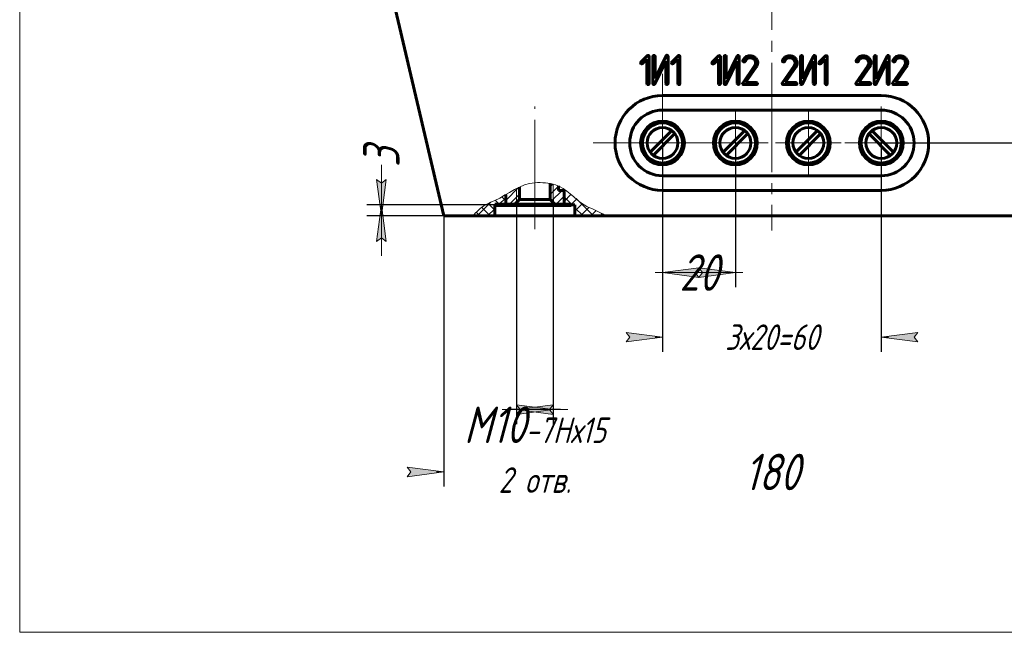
# Model space of a CAD drawing. Header units: millimetres. Extents: x 0 to 210, y 0 to 297.
# Tile 1 of 4: x 0 to 135, y 0 to 84. Entities that reach past the tile are written whole.
import ezdxf

# ---------------------------------------------------------------- set-up
doc = ezdxf.new("R2010")
doc.units = ezdxf.units.MM
for name, pattern in [('K5LT_AXLED', [19.5, 15, -1.5, 1.5, -1.5]), ('K5LT_BASIC', [0]), ('K5LT_THIN', [0])]:
    doc.linetypes.add(name, pattern=pattern)
doc.layers.add('Системный слой', color=7, linetype='Continuous')
doc.styles.add('KDIMTEXTSTYLE', font='GOST_AU.SHX', dxfattribs={"width": 0.96, "oblique": 15, "height": 5})
doc.dimstyles.new('KDIMSTYLE (0.50)', dxfattribs={"dimtxt": 5, "dimasz": 1, "dimexe": 2, "dimexo": 0, "dimgap": 1, "dimtad": 1, "dimlfac": 2, "dimtxsty": 'KDIMTEXTSTYLE', "dimsah": 1, "dimcen": 0, "dimdle": 1, "dimadec": 0, "dimazin": 0, "dimtfac": 0.667, "dimtmove": 0, "dimatfit": 3, "dimfxl": 1, "dimtvp": 1, "dimtolj": 1, "dimtzin": 0, "dimarcsym": 0})

# ---------------------------------------------------------------- blocks, each defined once
blk = doc.blocks.new('U0')
at = {"layer": 'Системный слой', "color": 30, "linetype": 'K5LT_AXLED', "lineweight": 18, "true_color": 0xff8000}
for q in [(103.15, 176.6), (43.65, 117.1), (162.65, 117.1), (103.15, 55.1)]:
    blk.add_line((103.15, 117.1), q, dxfattribs=at)
blk = doc.blocks.new('U3')
at = {"layer": 'Системный слой', "color": 30, "linetype": 'K5LT_AXLED', "lineweight": 18, "true_color": 0xff8000}
for q in [(88.15, 72.1), (83.15, 67.1), (93.15, 67.1), (88.15, 62.1)]:
    blk.add_line((88.15, 67.1), q, dxfattribs=at)
blk = doc.blocks.new('U4')
at = {"layer": 'Системный слой', "color": 30, "linetype": 'K5LT_AXLED', "lineweight": 18, "true_color": 0xff8000}
for q in [(88.15, 71.6), (83.65, 67.1), (92.65, 67.1), (88.15, 62.6)]:
    blk.add_line((88.15, 67.1), q, dxfattribs=at)
blk = doc.blocks.new('U5')
at = {"layer": 'Системный слой', "color": 30, "linetype": 'K5LT_AXLED', "lineweight": 18, "true_color": 0xff8000}
for q in [(88.15, 71.35), (83.9, 67.1), (92.4, 67.1), (88.15, 62.85)]:
    blk.add_line((88.15, 67.1), q, dxfattribs=at)
blk = doc.blocks.new('U6')
at = {"layer": 'Системный слой', "color": 30, "linetype": 'K5LT_AXLED', "lineweight": 18, "true_color": 0xff8000}
for q in [(88.15, 70.6), (84.65, 67.1), (91.65, 67.1), (88.15, 63.6)]:
    blk.add_line((88.15, 67.1), q, dxfattribs=at)
blk = doc.blocks.new('U7')
at = {"layer": 'Системный слой', "color": 30, "linetype": 'K5LT_AXLED', "lineweight": 18, "true_color": 0xff8000}
for q in [(88.15, 70.35), (84.9, 67.1), (91.4, 67.1), (88.15, 63.85)]:
    blk.add_line((88.15, 67.1), q, dxfattribs=at)
blk = doc.blocks.new('U8')
at = {"layer": 'Системный слой', "color": 30, "linetype": 'K5LT_AXLED', "lineweight": 18, "true_color": 0xff8000}
for q in [(88.15, 76.6), (78.65, 67.1), (97.65, 67.1), (88.15, 57.6)]:
    blk.add_line((88.15, 67.1), q, dxfattribs=at)
blk = doc.blocks.new('U9')
at = {"layer": 'Системный слой', "color": 30, "linetype": 'K5LT_AXLED', "lineweight": 18, "true_color": 0xff8000}
for q in [(118.15, 72.1), (113.15, 67.1), (123.15, 67.1), (118.15, 62.1)]:
    blk.add_line((118.15, 67.1), q, dxfattribs=at)
blk = doc.blocks.new('U10')
at = {"layer": 'Системный слой', "color": 30, "linetype": 'K5LT_AXLED', "lineweight": 18, "true_color": 0xff8000}
for q in [(118.15, 71.6), (113.65, 67.1), (122.65, 67.1), (118.15, 62.6)]:
    blk.add_line((118.15, 67.1), q, dxfattribs=at)
blk = doc.blocks.new('U11')
at = {"layer": 'Системный слой', "color": 30, "linetype": 'K5LT_AXLED', "lineweight": 18, "true_color": 0xff8000}
for q in [(118.15, 71.35), (113.9, 67.1), (122.4, 67.1), (118.15, 62.85)]:
    blk.add_line((118.15, 67.1), q, dxfattribs=at)
blk = doc.blocks.new('U12')
at = {"layer": 'Системный слой', "color": 30, "linetype": 'K5LT_AXLED', "lineweight": 18, "true_color": 0xff8000}
for q in [(118.15, 70.6), (114.65, 67.1), (121.65, 67.1), (118.15, 63.6)]:
    blk.add_line((118.15, 67.1), q, dxfattribs=at)
blk = doc.blocks.new('U13')
at = {"layer": 'Системный слой', "color": 30, "linetype": 'K5LT_AXLED', "lineweight": 18, "true_color": 0xff8000}
for q in [(118.15, 70.35), (114.9, 67.1), (121.4, 67.1), (118.15, 63.85)]:
    blk.add_line((118.15, 67.1), q, dxfattribs=at)
blk = doc.blocks.new('U14')
at = {"layer": 'Системный слой', "color": 30, "linetype": 'K5LT_AXLED', "lineweight": 18, "true_color": 0xff8000}
for q in [(98.15, 71.6), (93.65, 67.1), (102.65, 67.1), (98.15, 62.6)]:
    blk.add_line((98.15, 67.1), q, dxfattribs=at)
blk = doc.blocks.new('U15')
at = {"layer": 'Системный слой', "color": 30, "linetype": 'K5LT_AXLED', "lineweight": 18, "true_color": 0xff8000}
for q in [(98.15, 71.35), (93.9, 67.1), (102.4, 67.1), (98.15, 62.85)]:
    blk.add_line((98.15, 67.1), q, dxfattribs=at)
blk = doc.blocks.new('U16')
at = {"layer": 'Системный слой', "color": 30, "linetype": 'K5LT_AXLED', "lineweight": 18, "true_color": 0xff8000}
for q in [(98.15, 70.6), (94.65, 67.1), (101.65, 67.1), (98.15, 63.6)]:
    blk.add_line((98.15, 67.1), q, dxfattribs=at)
blk = doc.blocks.new('U17')
at = {"layer": 'Системный слой', "color": 30, "linetype": 'K5LT_AXLED', "lineweight": 18, "true_color": 0xff8000}
for q in [(98.15, 70.35), (94.9, 67.1), (101.4, 67.1), (98.15, 63.85)]:
    blk.add_line((98.15, 67.1), q, dxfattribs=at)
blk = doc.blocks.new('U18')
at = {"layer": 'Системный слой', "color": 30, "linetype": 'K5LT_AXLED', "lineweight": 18, "true_color": 0xff8000}
for q in [(108.15, 71.6), (103.65, 67.1), (112.65, 67.1), (108.15, 62.6)]:
    blk.add_line((108.15, 67.1), q, dxfattribs=at)
blk = doc.blocks.new('U19')
at = {"layer": 'Системный слой', "color": 30, "linetype": 'K5LT_AXLED', "lineweight": 18, "true_color": 0xff8000}
for q in [(108.15, 71.35), (103.9, 67.1), (112.4, 67.1), (108.15, 62.85)]:
    blk.add_line((108.15, 67.1), q, dxfattribs=at)
blk = doc.blocks.new('U20')
at = {"layer": 'Системный слой', "color": 30, "linetype": 'K5LT_AXLED', "lineweight": 18, "true_color": 0xff8000}
for q in [(108.15, 70.6), (104.65, 67.1), (111.65, 67.1), (108.15, 63.6)]:
    blk.add_line((108.15, 67.1), q, dxfattribs=at)
blk = doc.blocks.new('U21')
at = {"layer": 'Системный слой', "color": 30, "linetype": 'K5LT_AXLED', "lineweight": 18, "true_color": 0xff8000}
for q in [(108.15, 70.35), (104.9, 67.1), (111.4, 67.1), (108.15, 63.85)]:
    blk.add_line((108.15, 67.1), q, dxfattribs=at)
blk = doc.blocks.new('U25')
at = {"layer": 'Системный слой', "color": 30, "linetype": 'K5LT_AXLED', "lineweight": 18, "true_color": 0xff8000}
for p, q in [((88.15, 63.48), (88.15, 70.73)), ((91.77, 67.1), (84.52, 67.1))]:
    blk.add_line(p, q, dxfattribs=at)
at = {"layer": 'Системный слой', "color": 5, "linetype": 'K5LT_BASIC', "lineweight": 60, "true_color": 0x0000ff}
for p, q in [((89.42, 68.8), (86.45, 65.83)), ((86.87, 65.4), (89.85, 68.38))]:
    blk.add_line(p, q, dxfattribs=at)
blk.add_circle((88.15, 67.1), 2.12, dxfattribs=at)
blk = doc.blocks.new('U26')
at = {"layer": 'Системный слой', "color": 30, "linetype": 'K5LT_AXLED', "lineweight": 18, "true_color": 0xff8000}
for p, q in [((118.15, 63.48), (118.15, 70.73)), ((114.52, 67.1), (121.77, 67.1))]:
    blk.add_line(p, q, dxfattribs=at)
at = {"layer": 'Системный слой', "color": 5, "linetype": 'K5LT_BASIC', "lineweight": 60, "true_color": 0x0000ff}
for p, q in [((119.42, 65.4), (116.45, 68.38)), ((116.87, 68.8), (119.85, 65.83))]:
    blk.add_line(p, q, dxfattribs=at)
blk.add_circle((118.15, 67.1), 2.12, dxfattribs=at)
blk = doc.blocks.new('U27')
at = {"layer": 'Системный слой', "color": 30, "linetype": 'K5LT_AXLED', "lineweight": 18, "true_color": 0xff8000}
for p, q in [((98.15, 63.48), (98.15, 70.73)), ((101.77, 67.1), (94.52, 67.1))]:
    blk.add_line(p, q, dxfattribs=at)
at = {"layer": 'Системный слой', "color": 5, "linetype": 'K5LT_BASIC', "lineweight": 60, "true_color": 0x0000ff}
for p, q in [((99.42, 68.8), (96.45, 65.83)), ((96.87, 65.4), (99.85, 68.38))]:
    blk.add_line(p, q, dxfattribs=at)
blk.add_circle((98.15, 67.1), 2.12, dxfattribs=at)
blk = doc.blocks.new('U28')
at = {"layer": 'Системный слой', "color": 30, "linetype": 'K5LT_AXLED', "lineweight": 18, "true_color": 0xff8000}
for p, q in [((108.15, 63.48), (108.15, 70.73)), ((111.77, 67.1), (104.52, 67.1))]:
    blk.add_line(p, q, dxfattribs=at)
at = {"layer": 'Системный слой', "color": 5, "linetype": 'K5LT_BASIC', "lineweight": 60, "true_color": 0x0000ff}
for p, q in [((109.42, 68.8), (106.45, 65.83)), ((106.87, 65.4), (109.85, 68.38))]:
    blk.add_line(p, q, dxfattribs=at)
blk.add_circle((108.15, 67.1), 2.12, dxfattribs=at)
blk = doc.blocks.new('U30')
at = {"layer": 'Системный слой', "color": 5, "linetype": 'K5LT_BASIC', "lineweight": 60, "true_color": 0x0000ff}
for p, q in [((86.07, 79.06), (85.18, 78.19)), ((85.39, 77.99), (86.02, 78.6)), ((86.02, 78.6), (86.02, 75.24)), ((86.32, 75.24), (86.32, 78.96)), ((86.83, 78.97), (86.83, 75.26)), ((86.98, 79.12), (86.95, 79.11)), ((87.11, 75.21), (88.61, 78.33)), ((88.63, 79.04), (87.13, 75.92)), ((87.13, 75.92), (87.13, 78.97)), ((88.61, 78.33), (88.61, 75.27)), ((88.77, 79.14), (88.73, 79.13)), ((88.85, 79.11), (88.77, 79.14)), ((88.91, 78.98), (88.91, 79.01)), ((88.91, 75.27), (88.91, 78.98)), ((90.29, 79.06), (89.41, 78.19)), ((89.61, 77.99), (90.24, 78.6)), ((90.24, 78.6), (90.24, 75.24)), ((90.54, 75.24), (90.54, 78.96)), ((85.15, 78.13), (85.14, 78.09)), ((85.18, 78.19), (85.15, 78.13)), ((89.37, 78.13), (89.36, 78.09)), ((89.41, 78.19), (89.37, 78.13)), ((86.02, 75.24), (86.02, 75.21)), ((86.02, 75.21), (86.06, 75.13)), ((86.28, 75.13), (86.28, 75.13)), ((86.83, 75.26), (86.84, 75.19)), ((86.84, 75.19), (86.87, 75.14)), ((86.97, 75.1), (87.01, 75.11)), ((88.61, 75.27), (88.61, 75.24)), ((88.61, 75.24), (88.66, 75.16)), ((88.87, 75.16), (88.87, 75.16)), ((90.24, 75.24), (90.25, 75.21)), ((90.25, 75.21), (90.29, 75.13)), ((90.5, 75.13), (90.5, 75.13))]:
    blk.add_line(p, q, dxfattribs=at)
for centre, radius, start, end in [((86.16, 78.96), 0.14, 111.9461, 134.3925), ((86.17, 78.95), 0.146, 90, 111.9461), ((86.17, 78.94), 0.162, 67.7092, 90), ((86.17, 78.94), 0.159, 45.1928, 67.7092), ((86.19, 78.97), 0.121, 21.6574, 45.1928), ((86.17, 78.96), 0.143, 0, 21.6574), ((86.93, 78.97), 0.0976, 156.6135, 180), ((87.01, 78.94), 0.19, 139.9239, 156.6135), ((87.01, 78.94), 0.19, 122.6988, 139.9239), ((86.97, 78.99), 0.123, 101.2626, 122.6988), ((86.98, 78.96), 0.155, 67.5453, 90), ((86.97, 78.95), 0.167, 45.9139, 67.5453), ((87.01, 78.99), 0.112, 21.0721, 45.9139), ((86.97, 78.97), 0.156, 0, 21.0721), ((88.85, 78.92), 0.249, 133.8926, 152.5126), ((88.77, 79), 0.135, 108.5162, 133.8926), ((88.73, 78.97), 0.176, 29.5108, 49.278), ((88.75, 78.98), 0.153, 8.285, 29.5108), ((90.39, 78.96), 0.14, 111.9461, 134.3925), ((90.39, 78.95), 0.146, 90, 111.9461), ((90.39, 78.94), 0.162, 67.7092, 90), ((90.39, 78.94), 0.159, 45.1928, 67.7092), ((90.42, 78.97), 0.121, 21.6574, 45.1928), ((90.4, 78.96), 0.143, 0, 21.6574), ((85.28, 78.09), 0.143, 180, 202.8047), ((85.29, 78.1), 0.149, 202.8047, 225.1965), ((85.29, 78.1), 0.152, 225.1965, 247.556), ((85.29, 78.1), 0.151, 247.556, 270), ((85.29, 78.08), 0.132, 270, 293.1062), ((85.28, 78.1), 0.159, 293.1062, 314.0926), ((89.51, 78.09), 0.143, 180, 202.8047), ((89.51, 78.1), 0.149, 202.8047, 225.1965), ((89.51, 78.1), 0.152, 225.1965, 247.556), ((89.51, 78.1), 0.151, 247.556, 270), ((89.51, 78.08), 0.132, 270, 293.1062), ((89.5, 78.1), 0.159, 293.1062, 314.0926), ((86.41, 75.9), 0.845, 246.0531, 251.733), ((86.17, 75.18), 0.0823, 251.733, 270), ((86.17, 75.3), 0.202, 270, 287.7897), ((86.19, 75.23), 0.136, 287.7897, 309.5069), ((86.19, 75.22), 0.124, 315.5364, 339.8657), ((86.14, 75.24), 0.18, 339.8657, 0), ((86.98, 75.26), 0.166, 226.0116, 246.3238), ((86.97, 75.22), 0.123, 246.3238, 270), ((86.97, 75.23), 0.133, 291.2786, 316.7186), ((86.86, 75.33), 0.275, 316.7186, 334.3522), ((89, 75.93), 0.848, 246.1553, 251.815), ((88.76, 75.21), 0.0827, 251.815, 270), ((88.76, 75.33), 0.202, 270, 287.7898), ((88.78, 75.26), 0.136, 287.7898, 309.507), ((88.78, 75.25), 0.124, 315.5098, 339.8258), ((88.73, 75.27), 0.179, 339.8258, 0), ((90.63, 75.9), 0.845, 246.0531, 251.733), ((90.39, 75.18), 0.0823, 251.733, 270), ((90.39, 75.3), 0.202, 270, 287.7897), ((90.41, 75.23), 0.136, 287.7897, 309.5069), ((90.41, 75.22), 0.124, 315.5364, 339.8657), ((90.36, 75.24), 0.18, 339.8657, 0)]:
    blk.add_arc(centre, radius, start, end, dxfattribs=at)
blk = doc.blocks.new('U31')
at = {"layer": 'Системный слой', "color": 5, "linetype": 'K5LT_BASIC', "lineweight": 60, "true_color": 0x0000ff}
for p, q in [((95.85, 79.03), (94.98, 78.17)), ((95.18, 77.97), (95.81, 78.58)), ((95.81, 78.58), (95.81, 75.24)), ((96.1, 75.24), (96.1, 78.93)), ((96.61, 78.95), (96.61, 75.26)), ((96.76, 79.09), (96.73, 79.08)), ((98.39, 79.01), (96.9, 75.91)), ((96.9, 75.91), (96.9, 78.95)), ((98.54, 79.11), (98.49, 79.1)), ((98.62, 79.08), (98.54, 79.11)), ((98.67, 78.95), (98.67, 78.98)), ((98.67, 75.27), (98.67, 78.95)), ((99.18, 78.39), (99.17, 78.34)), ((94.94, 78.11), (94.93, 78.07)), ((94.98, 78.17), (94.94, 78.11)), ((96.89, 75.21), (98.38, 78.3)), ((98.38, 78.3), (98.38, 75.27)), ((100.77, 77.67), (99.15, 75.32)), ((99.55, 75.38), (101.01, 77.51)), ((100.84, 77.78), (100.77, 77.67)), ((100.88, 77.88), (100.84, 77.78)), ((95.81, 75.24), (95.81, 75.2)), ((95.81, 75.2), (95.85, 75.13)), ((96.06, 75.13), (96.06, 75.13)), ((96.61, 75.26), (96.62, 75.19)), ((96.62, 75.19), (96.65, 75.14)), ((96.74, 75.1), (96.79, 75.11)), ((98.38, 75.27), (98.38, 75.24)), ((98.38, 75.24), (98.42, 75.16)), ((98.63, 75.16), (98.64, 75.16)), ((99.13, 75.25), (99.14, 75.19)), ((99.14, 75.19), (99.17, 75.14)), ((99.27, 75.1), (101.03, 75.1)), ((101.03, 75.38), (99.55, 75.38)), ((101.18, 75.24), (101.18, 75.25))]:
    blk.add_line(p, q, dxfattribs=at)
for centre, radius, start, end in [((95.95, 78.93), 0.139, 111.9461, 134.3925), ((95.95, 78.93), 0.145, 90, 111.9461), ((95.95, 78.91), 0.161, 67.7092, 90), ((95.95, 78.91), 0.158, 45.1928, 67.7092), ((95.98, 78.94), 0.12, 21.6574, 45.1928), ((95.96, 78.93), 0.142, 0, 21.6574), ((96.71, 78.95), 0.0969, 156.6135, 180), ((96.79, 78.91), 0.189, 139.9239, 156.6135), ((96.79, 78.91), 0.188, 122.6988, 139.9239), ((96.75, 78.96), 0.122, 101.2626, 122.6988), ((96.76, 78.93), 0.154, 67.5453, 90), ((96.75, 78.92), 0.165, 45.9139, 67.5453), ((96.79, 78.96), 0.112, 21.0721, 45.9139), ((96.75, 78.95), 0.155, 0, 21.0721), ((98.61, 78.89), 0.247, 133.8926, 152.5126), ((98.53, 78.98), 0.134, 108.5162, 133.8926), ((98.5, 78.94), 0.175, 29.5108, 49.278), ((98.52, 78.96), 0.152, 8.285, 29.5108), ((99.31, 78.34), 0.139, 180, 201.6784), ((100.3, 77.98), 1.19, 143.1937, 160.2152), ((100.04, 78.18), 0.868, 123.2419, 143.1937), ((100.53, 77.85), 1.15, 147.5064, 157.4756), ((100.13, 78.11), 0.679, 134.4961, 147.5064), ((100.06, 78.17), 0.882, 106.042, 123.6788), ((100.09, 78.15), 0.62, 111.2736, 134.4961), ((100.11, 77.99), 1.06, 90, 106.042), ((100.13, 78.04), 0.737, 90, 111.2736), ((100.11, 77.91), 1.15, 69.8335, 90), ((100.13, 77.94), 0.836, 69.7444, 90), ((100.12, 77.93), 0.847, 49.6134, 69.7444), ((100.08, 77.85), 1.22, 50.2467, 69.8335), ((100.15, 77.93), 0.834, 44.7573, 50.7964), ((100.26, 78.04), 0.68, 38.0675, 44.7573), ((100.33, 78.09), 0.587, 18.9306, 38.0675), ((100.18, 77.96), 1.07, 29.2093, 50.0464), ((100.41, 78.09), 0.797, 5.0663, 29.2093), ((95.07, 78.07), 0.142, 180, 202.8047), ((95.08, 78.07), 0.148, 202.8047, 225.1965), ((95.08, 78.08), 0.151, 225.1965, 247.556), ((95.08, 78.08), 0.15, 247.556, 270), ((95.08, 78.06), 0.131, 270, 293.1062), ((95.07, 78.08), 0.158, 293.1062, 314.0926), ((99.29, 78.33), 0.119, 201.6784, 225.0978), ((99.32, 78.35), 0.155, 225.0978, 248.3328), ((99.33, 78.38), 0.178, 248.3328, 270), ((99.26, 78.58), 0.386, 279.5971, 287.1175), ((99.32, 78.4), 0.199, 287.1175, 297.5927), ((99.32, 78.34), 0.148, 306.9065, 340.2758), ((100.32, 78.09), 0.599, 0, 18.9306), ((100.27, 78.09), 0.65, 340.7891, 345.5428), ((100.29, 78.09), 0.629, 345.5428, 350.3744), ((100.27, 78.09), 0.643, 355.2162, 0), ((100.29, 78.09), 0.628, 350.3744, 355.2162), ((99.27, 78.61), 2.06, 327.6746, 333.3261), ((100.25, 78.12), 0.968, 333.3261, 341.5745), ((100.34, 78.09), 0.869, 341.5745, 350.7362), ((100.36, 78.09), 0.85, 350.7362, 0), ((100.33, 78.09), 0.883, 2.5021, 5.0663), ((100.28, 78.09), 0.927, 0, 2.5021), ((96.19, 75.89), 0.839, 246.0531, 251.733), ((95.95, 75.18), 0.0818, 251.733, 270), ((95.95, 75.29), 0.201, 270, 287.7897), ((95.97, 75.23), 0.135, 287.7897, 309.5069), ((95.97, 75.22), 0.123, 315.5364, 339.8657), ((95.92, 75.24), 0.179, 339.8657, 0), ((96.76, 75.26), 0.165, 226.0116, 246.3238), ((96.74, 75.22), 0.122, 246.3238, 270), ((96.75, 75.23), 0.132, 291.2786, 316.7186), ((96.64, 75.32), 0.273, 316.7186, 334.3522), ((98.76, 75.93), 0.842, 246.1553, 251.815), ((98.53, 75.21), 0.0821, 251.815, 270), ((98.53, 75.33), 0.201, 270, 287.7898), ((98.55, 75.26), 0.135, 287.7898, 309.507), ((98.55, 75.25), 0.123, 315.5098, 339.8258), ((98.5, 75.27), 0.177, 339.8258, 0), ((99.24, 75.25), 0.115, 144.9977, 181.0642), ((99.3, 75.29), 0.201, 227.8037, 246.2033), ((99.27, 75.22), 0.121, 246.2033, 270), ((101.03, 75.26), 0.118, 65.3914, 90), ((101.03, 75.27), 0.172, 270, 290.8273), ((101, 75.2), 0.184, 45.7876, 65.3914), ((101.05, 75.22), 0.116, 290.8273, 316.2783), ((101, 75.2), 0.18, 27.8024, 45.7876), ((101.01, 75.25), 0.166, 316.2783, 336.931), ((101.07, 75.24), 0.107, 4.4337, 27.8024), ((101.04, 75.24), 0.134, 336.931, 0)]:
    blk.add_arc(centre, radius, start, end, dxfattribs=at)
blk = doc.blocks.new('U32')
at = {"layer": 'Системный слой', "color": 5, "linetype": 'K5LT_BASIC', "lineweight": 60, "true_color": 0x0000ff}
for p, q in [((104.6, 78.39), (104.6, 78.34)), ((107.06, 78.95), (107.06, 75.26)), ((107.21, 79.09), (107.18, 79.08)), ((108.85, 79.01), (107.36, 75.91)), ((107.36, 75.91), (107.36, 78.95)), ((108.99, 79.11), (108.95, 79.1)), ((109.07, 79.08), (108.99, 79.11)), ((109.13, 78.95), (109.12, 78.98)), ((109.13, 75.27), (109.13, 78.95)), ((110.5, 79.03), (109.62, 78.17)), ((109.83, 77.97), (110.45, 78.58)), ((110.45, 78.58), (110.45, 75.24)), ((110.75, 75.24), (110.75, 78.93)), ((106.19, 77.67), (104.57, 75.32)), ((104.97, 75.38), (106.43, 77.51)), ((106.26, 77.78), (106.19, 77.67)), ((106.3, 77.88), (106.26, 77.78)), ((107.34, 75.21), (108.83, 78.3)), ((108.83, 78.3), (108.83, 75.27)), ((109.59, 78.11), (109.58, 78.07)), ((109.62, 78.17), (109.59, 78.11)), ((104.55, 75.25), (104.56, 75.19)), ((104.56, 75.19), (104.59, 75.14)), ((104.69, 75.1), (106.45, 75.1)), ((106.45, 75.38), (104.97, 75.38)), ((106.6, 75.24), (106.6, 75.25)), ((107.06, 75.26), (107.07, 75.19)), ((107.07, 75.19), (107.1, 75.14)), ((107.2, 75.1), (107.25, 75.11)), ((108.83, 75.27), (108.83, 75.24)), ((108.83, 75.24), (108.88, 75.16)), ((109.09, 75.16), (109.09, 75.16)), ((110.45, 75.24), (110.45, 75.2)), ((110.45, 75.2), (110.5, 75.13)), ((110.71, 75.13), (110.71, 75.13))]:
    blk.add_line(p, q, dxfattribs=at)
for centre, radius, start, end in [((105.72, 77.98), 1.19, 143.1937, 160.2152), ((104.73, 78.34), 0.139, 180, 201.6784), ((105.47, 78.18), 0.868, 123.2419, 143.1937), ((105.95, 77.85), 1.15, 147.5064, 157.4756), ((105.55, 78.11), 0.679, 134.4961, 147.5064), ((105.48, 78.17), 0.882, 106.042, 123.6788), ((105.51, 78.15), 0.62, 111.2736, 134.4961), ((105.53, 77.99), 1.06, 90, 106.042), ((105.55, 78.04), 0.737, 90, 111.2736), ((105.53, 77.91), 1.15, 69.8335, 90), ((105.55, 77.94), 0.836, 69.7444, 90), ((105.55, 77.93), 0.847, 49.6134, 69.7444), ((105.51, 77.85), 1.22, 50.2467, 69.8335), ((105.57, 77.93), 0.834, 44.7573, 50.7964), ((105.68, 78.04), 0.68, 38.0675, 44.7573), ((105.75, 78.09), 0.587, 18.9306, 38.0675), ((105.6, 77.96), 1.07, 29.2093, 50.0464), ((105.83, 78.09), 0.797, 5.0663, 29.2093), ((107.16, 78.95), 0.0969, 156.6135, 180), ((107.24, 78.91), 0.189, 139.9239, 156.6135), ((107.24, 78.91), 0.188, 122.6988, 139.9239), ((107.21, 78.96), 0.122, 101.2626, 122.6988), ((107.21, 78.93), 0.154, 67.5453, 90), ((107.2, 78.92), 0.165, 45.9139, 67.5453), ((107.24, 78.96), 0.112, 21.0721, 45.9139), ((107.2, 78.95), 0.155, 0, 21.0721), ((109.07, 78.89), 0.247, 133.8926, 152.5126), ((108.99, 78.98), 0.134, 108.5162, 133.8926), ((108.95, 78.94), 0.175, 29.5108, 49.278), ((108.97, 78.96), 0.152, 8.285, 29.5108), ((110.59, 78.93), 0.139, 111.9461, 134.3925), ((110.6, 78.93), 0.145, 90, 111.9461), ((110.6, 78.91), 0.161, 67.7092, 90), ((110.6, 78.91), 0.158, 45.1928, 67.7092), ((110.62, 78.94), 0.12, 21.6574, 45.1928), ((110.6, 78.93), 0.142, 0, 21.6574), ((104.72, 78.33), 0.119, 201.6784, 225.0978), ((104.74, 78.35), 0.155, 225.0978, 248.3328), ((104.75, 78.38), 0.178, 248.3328, 270), ((104.68, 78.58), 0.386, 279.5971, 287.1175), ((104.74, 78.4), 0.199, 287.1175, 297.5927), ((104.74, 78.34), 0.148, 306.9065, 340.2758), ((105.74, 78.09), 0.599, 0, 18.9306), ((105.69, 78.09), 0.65, 340.7891, 345.5428), ((105.71, 78.09), 0.629, 345.5428, 350.3744), ((105.69, 78.09), 0.643, 355.2162, 0), ((105.71, 78.09), 0.628, 350.3744, 355.2162), ((104.69, 78.61), 2.06, 327.6746, 333.3261), ((105.67, 78.12), 0.968, 333.3261, 341.5745), ((105.76, 78.09), 0.869, 341.5745, 350.7362), ((105.78, 78.09), 0.85, 350.7362, 0), ((105.75, 78.09), 0.883, 2.5021, 5.0663), ((105.7, 78.09), 0.927, 0, 2.5021), ((109.72, 78.07), 0.142, 180, 202.8047), ((109.72, 78.07), 0.148, 202.8047, 225.1965), ((109.73, 78.08), 0.151, 225.1965, 247.556), ((109.73, 78.08), 0.15, 247.556, 270), ((109.73, 78.06), 0.131, 270, 293.1062), ((109.72, 78.08), 0.158, 293.1062, 314.0926), ((104.66, 75.25), 0.115, 144.9977, 181.0642), ((104.72, 75.29), 0.201, 227.8037, 246.2033), ((104.69, 75.22), 0.121, 246.2033, 270), ((106.45, 75.26), 0.118, 65.3914, 90), ((106.45, 75.27), 0.172, 270, 290.8273), ((106.42, 75.2), 0.184, 45.7876, 65.3914), ((106.47, 75.22), 0.116, 290.8273, 316.2783), ((106.43, 75.2), 0.18, 27.8024, 45.7876), ((106.43, 75.25), 0.166, 316.2783, 336.931), ((106.49, 75.24), 0.107, 4.4337, 27.8024), ((106.46, 75.24), 0.134, 336.931, 0), ((107.21, 75.26), 0.165, 226.0116, 246.3238), ((107.2, 75.22), 0.122, 246.3238, 270), ((107.2, 75.23), 0.132, 291.2786, 316.7186), ((107.1, 75.32), 0.273, 316.7186, 334.3522), ((109.22, 75.93), 0.842, 246.1553, 251.815), ((108.98, 75.21), 0.0821, 251.815, 270), ((108.98, 75.33), 0.201, 270, 287.7898), ((109, 75.26), 0.135, 287.7898, 309.507), ((109, 75.25), 0.123, 315.5098, 339.8258), ((108.95, 75.27), 0.177, 339.8258, 0), ((110.84, 75.89), 0.839, 246.0531, 251.733), ((110.6, 75.18), 0.0818, 251.733, 270), ((110.6, 75.29), 0.201, 270, 287.7897), ((110.62, 75.23), 0.135, 287.7897, 309.5069), ((110.62, 75.22), 0.123, 315.5364, 339.8657), ((110.57, 75.24), 0.179, 339.8657, 0)]:
    blk.add_arc(centre, radius, start, end, dxfattribs=at)
blk = doc.blocks.new('U33')
at = {"layer": 'Системный слой', "color": 5, "linetype": 'K5LT_BASIC', "lineweight": 60, "true_color": 0x0000ff}
for p, q in [((114.72, 78.39), (114.71, 78.34)), ((117.18, 78.95), (117.18, 75.26)), ((117.32, 79.09), (117.3, 79.08)), ((118.96, 79.01), (117.47, 75.91)), ((117.47, 75.91), (117.47, 78.95)), ((119.1, 79.11), (119.06, 79.1)), ((119.18, 79.08), (119.1, 79.11)), ((119.24, 78.95), (119.24, 78.98)), ((119.24, 75.27), (119.24, 78.95)), ((119.75, 78.39), (119.74, 78.34)), ((116.31, 77.67), (114.68, 75.32)), ((115.08, 75.38), (116.55, 77.51)), ((116.37, 77.78), (116.31, 77.67)), ((116.41, 77.88), (116.37, 77.78)), ((117.45, 75.21), (118.94, 78.3)), ((118.94, 78.3), (118.94, 75.27)), ((121.34, 77.67), (119.71, 75.32)), ((120.11, 75.38), (121.58, 77.51)), ((121.4, 77.78), (121.34, 77.67)), ((121.45, 77.88), (121.4, 77.78)), ((114.66, 75.25), (114.67, 75.19)), ((114.67, 75.19), (114.7, 75.14)), ((114.81, 75.1), (116.56, 75.1)), ((116.56, 75.38), (115.08, 75.38)), ((116.71, 75.24), (116.71, 75.25)), ((117.18, 75.26), (117.18, 75.19)), ((117.18, 75.19), (117.21, 75.14)), ((117.31, 75.1), (117.36, 75.11)), ((118.94, 75.27), (118.95, 75.24)), ((118.95, 75.24), (118.99, 75.16)), ((119.2, 75.16), (119.2, 75.16)), ((119.69, 75.25), (119.7, 75.19)), ((119.7, 75.19), (119.73, 75.14)), ((119.84, 75.1), (121.6, 75.1)), ((121.6, 75.38), (120.11, 75.38)), ((121.74, 75.24), (121.74, 75.25))]:
    blk.add_line(p, q, dxfattribs=at)
for centre, radius, start, end in [((114.85, 78.34), 0.139, 180, 201.6784), ((115.84, 77.98), 1.19, 143.1937, 160.2152), ((115.58, 78.18), 0.868, 123.2419, 143.1937), ((116.06, 77.85), 1.15, 147.5064, 157.4756), ((115.66, 78.11), 0.679, 134.4961, 147.5064), ((115.59, 78.17), 0.882, 106.042, 123.6788), ((115.62, 78.15), 0.62, 111.2736, 134.4961), ((115.64, 77.99), 1.06, 90, 106.042), ((115.66, 78.04), 0.737, 90, 111.2736), ((115.64, 77.91), 1.15, 69.8335, 90), ((115.66, 77.94), 0.836, 69.7444, 90), ((115.66, 77.93), 0.847, 49.6134, 69.7444), ((115.62, 77.85), 1.22, 50.2467, 69.8335), ((115.68, 77.93), 0.834, 44.7573, 50.7964), ((115.79, 78.04), 0.68, 38.0675, 44.7573), ((115.86, 78.09), 0.587, 18.9306, 38.0675), ((115.71, 77.96), 1.07, 29.2093, 50.0464), ((115.95, 78.09), 0.797, 5.0663, 29.2093), ((117.36, 78.91), 0.189, 139.9239, 156.6135), ((117.27, 78.95), 0.0969, 156.6135, 180), ((117.36, 78.91), 0.188, 122.6988, 139.9239), ((117.32, 78.96), 0.122, 101.2626, 122.6988), ((117.32, 78.93), 0.154, 67.5453, 90), ((117.32, 78.92), 0.165, 45.9139, 67.5453), ((117.36, 78.96), 0.112, 21.0721, 45.9139), ((117.32, 78.95), 0.155, 0, 21.0721), ((119.18, 78.89), 0.247, 133.8926, 152.5126), ((119.1, 78.98), 0.134, 108.5162, 133.8926), ((119.07, 78.94), 0.175, 29.5108, 49.278), ((119.09, 78.96), 0.152, 8.285, 29.5108), ((119.88, 78.34), 0.139, 180, 201.6784), ((120.87, 77.98), 1.19, 143.1937, 160.2152), ((120.61, 78.18), 0.868, 123.2419, 143.1937), ((121.09, 77.85), 1.15, 147.5064, 157.4756), ((120.69, 78.11), 0.679, 134.4961, 147.5064), ((120.62, 78.17), 0.882, 106.042, 123.6788), ((120.65, 78.15), 0.62, 111.2736, 134.4961), ((120.67, 77.99), 1.06, 90, 106.042), ((120.69, 78.04), 0.737, 90, 111.2736), ((120.67, 77.91), 1.15, 69.8335, 90), ((120.69, 77.94), 0.836, 69.7444, 90), ((120.69, 77.93), 0.847, 49.6134, 69.7444), ((120.65, 77.85), 1.22, 50.2467, 69.8335), ((120.71, 77.93), 0.834, 44.7573, 50.7964), ((120.82, 78.04), 0.68, 38.0675, 44.7573), ((120.89, 78.09), 0.587, 18.9306, 38.0675), ((120.74, 77.96), 1.07, 29.2093, 50.0464), ((120.98, 78.09), 0.797, 5.0663, 29.2093), ((114.83, 78.33), 0.119, 201.6784, 225.0978), ((114.85, 78.35), 0.155, 225.0978, 248.3328), ((114.86, 78.38), 0.178, 248.3328, 270), ((114.8, 78.58), 0.386, 279.5971, 287.1175), ((114.85, 78.4), 0.199, 287.1175, 297.5927), ((114.86, 78.34), 0.148, 306.9065, 340.2758), ((115.8, 78.09), 0.65, 340.7891, 345.5428), ((115.85, 78.09), 0.599, 0, 18.9306), ((115.82, 78.09), 0.629, 345.5428, 350.3744), ((115.82, 78.09), 0.628, 350.3744, 355.2162), ((115.81, 78.09), 0.643, 355.2162, 0), ((114.81, 78.61), 2.06, 327.6746, 333.3261), ((115.78, 78.12), 0.968, 333.3261, 341.5745), ((115.88, 78.09), 0.869, 341.5745, 350.7362), ((115.9, 78.09), 0.85, 350.7362, 0), ((115.86, 78.09), 0.883, 2.5021, 5.0663), ((115.82, 78.09), 0.927, 0, 2.5021), ((119.86, 78.33), 0.119, 201.6784, 225.0978), ((119.89, 78.35), 0.155, 225.0978, 248.3328), ((119.89, 78.38), 0.178, 248.3328, 270), ((119.83, 78.58), 0.386, 279.5971, 287.1175), ((119.88, 78.4), 0.199, 287.1175, 297.5927), ((119.89, 78.34), 0.148, 306.9065, 340.2758), ((120.88, 78.09), 0.599, 0, 18.9306), ((120.83, 78.09), 0.65, 340.7891, 345.5428), ((120.85, 78.09), 0.629, 345.5428, 350.3744), ((120.85, 78.09), 0.628, 350.3744, 355.2162), ((120.84, 78.09), 0.643, 355.2162, 0), ((119.84, 78.61), 2.06, 327.6746, 333.3261), ((120.81, 78.12), 0.968, 333.3261, 341.5745), ((120.91, 78.09), 0.869, 341.5745, 350.7362), ((120.89, 78.09), 0.883, 2.5021, 5.0663), ((120.93, 78.09), 0.85, 350.7362, 0), ((120.85, 78.09), 0.927, 0, 2.5021), ((114.78, 75.25), 0.115, 144.9977, 181.0642), ((114.84, 75.29), 0.201, 227.8037, 246.2033), ((114.81, 75.22), 0.121, 246.2033, 270), ((116.56, 75.26), 0.118, 65.3914, 90), ((116.56, 75.27), 0.172, 270, 290.8273), ((116.54, 75.2), 0.184, 45.7876, 65.3914), ((116.58, 75.22), 0.116, 290.8273, 316.2783), ((116.54, 75.2), 0.18, 27.8024, 45.7876), ((116.55, 75.25), 0.166, 316.2783, 336.931), ((116.6, 75.24), 0.107, 4.4337, 27.8024), ((116.58, 75.24), 0.134, 336.931, 0), ((117.33, 75.26), 0.165, 226.0116, 246.3238), ((117.31, 75.22), 0.122, 246.3238, 270), ((117.31, 75.23), 0.132, 291.2786, 316.7186), ((117.21, 75.32), 0.273, 316.7186, 334.3522), ((119.33, 75.93), 0.842, 246.1553, 251.815), ((119.09, 75.21), 0.0821, 251.815, 270), ((119.09, 75.33), 0.201, 270, 287.7898), ((119.11, 75.26), 0.135, 287.7898, 309.507), ((119.11, 75.25), 0.123, 315.5098, 339.8258), ((119.06, 75.27), 0.177, 339.8258, 0), ((119.81, 75.25), 0.115, 144.9977, 181.0642), ((119.87, 75.29), 0.201, 227.8037, 246.2033), ((119.84, 75.22), 0.121, 246.2033, 270), ((121.6, 75.26), 0.118, 65.3914, 90), ((121.6, 75.27), 0.172, 270, 290.8273), ((121.57, 75.2), 0.184, 45.7876, 65.3914), ((121.61, 75.22), 0.116, 290.8273, 316.2783), ((121.57, 75.2), 0.18, 27.8024, 45.7876), ((121.58, 75.25), 0.166, 316.2783, 336.931), ((121.63, 75.24), 0.107, 4.4337, 27.8024), ((121.61, 75.24), 0.134, 336.931, 0)]:
    blk.add_arc(centre, radius, start, end, dxfattribs=at)
blk = doc.blocks.new('U29')
at = {"layer": 'Системный слой'}
for name in ['U30', 'U31', 'U32', 'U33']:
    blk.add_blockref(name, (0, 0), dxfattribs=at)
blk = doc.blocks.new('U34')
at = {"layer": 'Системный слой'}
h = blk.add_hatch(dxfattribs=at)
h.set_pattern_fill('Неметалл', angle=45, style=0, pattern_type=0)
h.set_pattern_definition([(45, (0, 0), (-0.707107, 0.707107), []), (135, (0, 0), (-0.707107, -0.707107), [])])
edge = h.paths.add_edge_path()
edge.add_line((66.65, 58.85), (66.65, 60.01))
edge.add_line((66.65, 60.01), (65.15, 59.21))
edge.add_line((65.15, 59.21), (63.84, 58.6))
edge.add_line((63.84, 58.6), (62.5, 57.49))
edge.add_line((62.5, 57.49), (62.09, 57.1))
edge.add_line((62.09, 57.1), (65.15, 57.1))
edge.add_line((65.15, 57.1), (65.15, 58.6))
edge.add_line((65.15, 58.6), (65.65, 58.6))
edge.add_line((65.65, 58.6), (65.9, 58.6))
edge.add_line((65.9, 58.6), (66.9, 58.6))
edge.add_line((66.9, 58.6), (66.65, 58.85))
h.paths.add_polyline_path([(74.65, 60.6), (74.65, 58.85), (74.4, 58.6), (75.65, 58.6), (76.15, 58.6), (76.15, 57.1), (80.4, 57.1), (78.09, 58.25), (77.43, 58.6), (75.81, 59.84), (73.9, 61.2), (73.9, 60.6)])
h = blk.add_hatch(dxfattribs=at)
h.set_pattern_fill('Металл', angle=45, style=0, pattern_type=0)
h.set_pattern_definition([(45, (0, 0), (-0.53033, 0.53033), [])])
edge = h.paths.add_edge_path()
edge.add_line((67.8, 58.6), (68.55, 59.35))
edge.add_line((68.55, 59.35), (68.55, 61.06))
edge.add_line((68.55, 61.06), (66.65, 60.01))
edge.add_line((66.65, 60.01), (66.65, 58.85))
edge.add_line((66.65, 58.85), (66.9, 58.6))
edge.add_line((66.9, 58.6), (67.8, 58.6))
edge = h.paths.add_edge_path()
edge.add_line((72.74, 59.35), (73.49, 58.6))
edge.add_line((73.49, 58.6), (74.4, 58.6))
edge.add_line((74.4, 58.6), (74.65, 58.85))
edge.add_line((74.65, 58.85), (74.65, 60.6))
edge.add_line((74.65, 60.6), (73.9, 60.6))
edge.add_line((73.9, 60.6), (73.9, 61.2))
edge.add_line((73.9, 61.2), (73.49, 61.35))
edge.add_line((73.49, 61.35), (72.74, 61.53))
edge.add_line((72.74, 61.53), (72.74, 59.35))
at = {"layer": 'Системный слой', "color": 30, "linetype": 'K5LT_AXLED', "lineweight": 18, "true_color": 0xff8000}
blk.add_line((70.65, 55.27), (70.65, 72.1), dxfattribs=at)
at = {"layer": 'Системный слой', "color": 7, "linetype": 'K5LT_THIN', "lineweight": 18}
for p, q in [((68.15, 58.94), (68.15, 60.86)), ((73.15, 58.94), (73.15, 61.44))]:
    blk.add_line(p, q, dxfattribs=at)
at = {"layer": 'Системный слой', "color": 5, "linetype": 'K5LT_BASIC', "lineweight": 60, "true_color": 0x0000ff}
for p, q in [((68.55, 59.35), (68.55, 61.06)), ((72.74, 59.35), (72.74, 61.53)), ((73.9, 60.6), (73.9, 61.2)), ((66.65, 58.85), (66.65, 60.01)), ((73.9, 60.6), (74.65, 60.6)), ((74.65, 58.85), (74.65, 60.6)), ((65.15, 58.6), (65.15, 57.1)), ((66.65, 58.85), (66.9, 58.6)), ((67.8, 58.6), (68.55, 59.35)), ((70.65, 59.35), (68.55, 59.35)), ((70.65, 59.35), (72.74, 59.35)), ((73.49, 58.6), (72.74, 59.35)), ((74.65, 58.85), (74.4, 58.6)), ((75.65, 58.6), (76.15, 58.6)), ((76.15, 58.6), (76.15, 57.1))]:
    blk.add_line(p, q, dxfattribs=at)
at = {"layer": 'Системный слой', "color": 5, "linetype": 'K5LT_BASIC', "true_color": 0x0000ff, "const_width": 0.6}
for points in [[(70.65, 58.6), (65.15, 58.6)], [(65.65, 58.6), (70.65, 58.6)], [(75.4, 58.6), (65.9, 58.6)], [(75.65, 58.6), (70.65, 58.6)]]:
    blk.add_lwpolyline(points, dxfattribs=at)
at = {"layer": 'Системный слой', "color": 7, "linetype": 'K5LT_THIN', "lineweight": 18}
blk.add_open_spline([(62.09, 57.1), (62.66, 57.62), (63.19, 58.21), (63.84, 58.6), (64.25, 58.85), (64.71, 59.01), (65.15, 59.21), (66.97, 60.05), (68.71, 61.53), (70.65, 61.65), (71.57, 61.71), (72.61, 61.62), (73.49, 61.35), (74.98, 60.9), (76.05, 59.4), (77.43, 58.6), (78.39, 58.05), (79.45, 57.71), (80.4, 57.1)], degree=3, knots=[0, 0, 0, 0, 1, 1, 1, 2, 2, 2, 3, 3, 3, 4, 4, 4, 5, 5, 5, 6, 6, 6, 6], dxfattribs=at)
blk = doc.blocks.new('KDIMARROW_01')
at = {"layer": 'Системный слой'}
blk.add_hatch(color=0, dxfattribs=at).paths.add_polyline_path([(0, 0), (-5, 0.66), (-4.5, 0), (-5, -0.66)])
at = {"layer": 'Системный слой', "color": 0, "linetype": 'K5LT_THIN', "lineweight": 18}
for p, q in [((-4.5, 0), (-5, 0.66)), ((-5, 0.66), (0, 0)), ((0, 0), (-5, -0.66)), ((-5, -0.66), (-4.5, 0)), ((0, 0), (-1, 0))]:
    blk.add_line(p, q, dxfattribs=at)
blk = doc.blocks.new('KDIMARROW_02')
at = {"layer": 'Системный слой'}
blk.add_hatch(color=0, dxfattribs=at).paths.add_polyline_path([(4.5, 0), (5, 0.66), (0, 0), (5, -0.66)])
at = {"layer": 'Системный слой', "color": 0, "linetype": 'K5LT_THIN', "lineweight": 18}
for p, q in [((0, 0), (-1, 0)), ((5, 0.66), (0, 0)), ((0, 0), (5, -0.66)), ((0, 0), (7, 0)), ((4.5, 0), (5, 0.66)), ((5, -0.66), (4.5, 0))]:
    blk.add_line(p, q, dxfattribs=at)
blk = doc.blocks.new('U49')
at = {"color": 7, "linetype": 'K5LT_THIN', "lineweight": 18}
for p, q in [((0, 0), (0, 297)), ((210, 0), (0, 0))]:
    blk.add_line(p, q, dxfattribs=at)

msp = doc.modelspace()

# ---------------------------------------------------------------- linework, layer by layer
at = {"layer": 'Системный слой', "color": 5, "linetype": 'K5LT_BASIC', "lineweight": 60, "true_color": 0x0000ff}
for p, q in [((47.1639, 103.9844), (58.148, 57.1005)), ((88.148, 73.6005), (118.148, 73.6005)), ((88.148, 71.6005), (118.148, 71.6005)), ((118.148, 62.6005), (88.148, 62.6005)), ((88.148, 60.6005), (118.148, 60.6005)), ((58.148, 57.1005), (148.148, 57.1005))]:
    msp.add_line(p, q, dxfattribs=at)
for centre, radius in [((88.148, 67.1005), 3.0013), ((88.148, 67.1005), 2.75), ((98.148, 67.1005), 3.0013), ((98.148, 67.1005), 2.75), ((108.148, 67.1005), 3.0013), ((108.148, 67.1005), 2.75), ((118.148, 67.1005), 3.0013), ((118.148, 67.1005), 2.75)]:
    msp.add_circle(centre, radius, dxfattribs=at)
for centre, radius, start, end in [((88.148, 67.1005), 6.5, 90, 270), ((118.148, 67.1005), 6.5, 270, 90), ((88.148, 67.1005), 4.5, 90, 270), ((118.148, 67.1005), 4.5, 270, 90)]:
    msp.add_arc(centre, radius, start, end, dxfattribs=at)

# ---------------------------------------------------------------- block references
msp.add_blockref('U49', (0, 0))
at = {"layer": 'Системный слой'}
for name in ['U0', 'U29', 'U8', 'U34', 'U3', 'U4', 'U14', 'U18', 'U9', 'U10', 'U5', 'U25', 'U6', 'U7', 'U15', 'U27', 'U16', 'U17', 'U19', 'U28', 'U20', 'U21', 'U11', 'U26', 'U12', 'U13']:
    msp.add_blockref(name, (0, 0), dxfattribs=at)

# ---------------------------------------------------------------- dimensions: what is measured, and where the dimension line sits
at = {"layer": 'Системный слой', "color": 7}
for base, p1, p2, location, override in [((179.5862, 57.1005), (103.148, 174.6003), (148.148, 57.1005), (179.5862, 115.8504), {"dimexo": 0, "dimpost": '\\H5.0;\\W0.965;\\Q15;<>\\H5.0;\\W0.965;\\Q15;\\Q15;\\H3.50; max\\Q15;\\H5.00;', "dimblk1": 'KDIMARROW_01', "dimblk2": 'KDIMARROW_01', "dimse1": 0, "dimse2": 0, "dimclrt": 7, "dimtolj": 1}), ((160.185, 57.1005), (118.148, 67.1005), (148.148, 57.1005), (160.185, 62.1005), {"dimexo": 0, "dimpost": '\\H5.0;\\W0.965;\\Q15;<>', "dimblk1": 'KDIMARROW_02', "dimblk2": 'KDIMARROW_02', "dimse1": 0, "dimse2": 0, "dimclrt": 7, "dimtolj": 1}), ((49.6011, 58.6005), (67.3615, 57.1005), (65.648, 58.6005), (49.6011, 65.1636), {"dimexo": 0, "dimpost": '\\H5.0;\\W0.965;\\Q15;<>', "dimblk1": 'KDIMARROW_02', "dimblk2": 'KDIMARROW_02', "dimse1": 0, "dimse2": 0, "dimclrt": 7, "dimtolj": 1})]:
    msp.add_linear_dim(base=base, p1=p1, p2=p2, angle=90, location=location, dimstyle='KDIMSTYLE (0.50)', override=override, dxfattribs=at).render()
for base, p1, p2, location, override in [((88.148, 49.3269), (98.148, 67.1005), (88.148, 67.1005), (93.148, 49.3269), {"dimexo": 0, "dimpost": '\\H5.0;\\W0.965;\\Q15;<>', "dimblk1": 'KDIMARROW_02', "dimblk2": 'KDIMARROW_02', "dimse1": 0, "dimse2": 0, "dimclrt": 7, "dimtolj": 1}), ((58.148, 21.9824), (148.148, 57.1005), (58.148, 57.1005), (103.148, 21.9824), {"dimexo": 0, "dimpost": '\\H5.0;\\W0.965;\\Q15;<>', "dimblk1": 'KDIMARROW_01', "dimblk2": 'KDIMARROW_01', "dimse1": 0, "dimse2": 0, "dimclrt": 7, "dimtolj": 1})]:
    msp.add_linear_dim(base=base, p1=p1, p2=p2, location=location, dimstyle='KDIMSTYLE (0.50)', override=override, dxfattribs=at).render()
msp.add_linear_dim(base=(88.148, 40.4699), p1=(118.148, 67.1005), p2=(88.148, 67.1005), location=(103.148, 40.4699), text='\\H5.0;\\W0.965;\\Q15;\\H5.0;\\W0.965;\\Q15;\\Q15;\\H3.50;3х20=60\\Q15;\\H0.00;', dimstyle='KDIMSTYLE (0.50)', override={"dimexo": 0, "dimblk1": 'KDIMARROW_01', "dimblk2": 'KDIMARROW_01', "dimse1": 0, "dimse2": 0, "dimclrt": 7, "dimtolj": 1}, dxfattribs=at).render()
msp.add_linear_dim(base=(68.148, 30.5409), p1=(73.148, 59.5294), p2=(68.148, 58.9446), dimstyle='KDIMSTYLE (0.50)', override={"dimexo": 0, "dimpost": '\\H5.0;\\W0.965;\\Q15;М<>\\H5.0;\\W0.965;\\Q15;\\Q15;\\H3.50;-7Нх15\\Q15;\\H5.00;\\X\\H5.0;\\W0.965;\\Q15;\\Q15;\\H3.50;2 отв.\\Q15;\\H5.00;', "dimblk1": 'KDIMARROW_02', "dimblk2": 'KDIMARROW_02', "dimse1": 0, "dimse2": 0, "dimclrt": 7, "dimtolj": 1}, dxfattribs=at).render()

doc.saveas('drawing.dxf')
